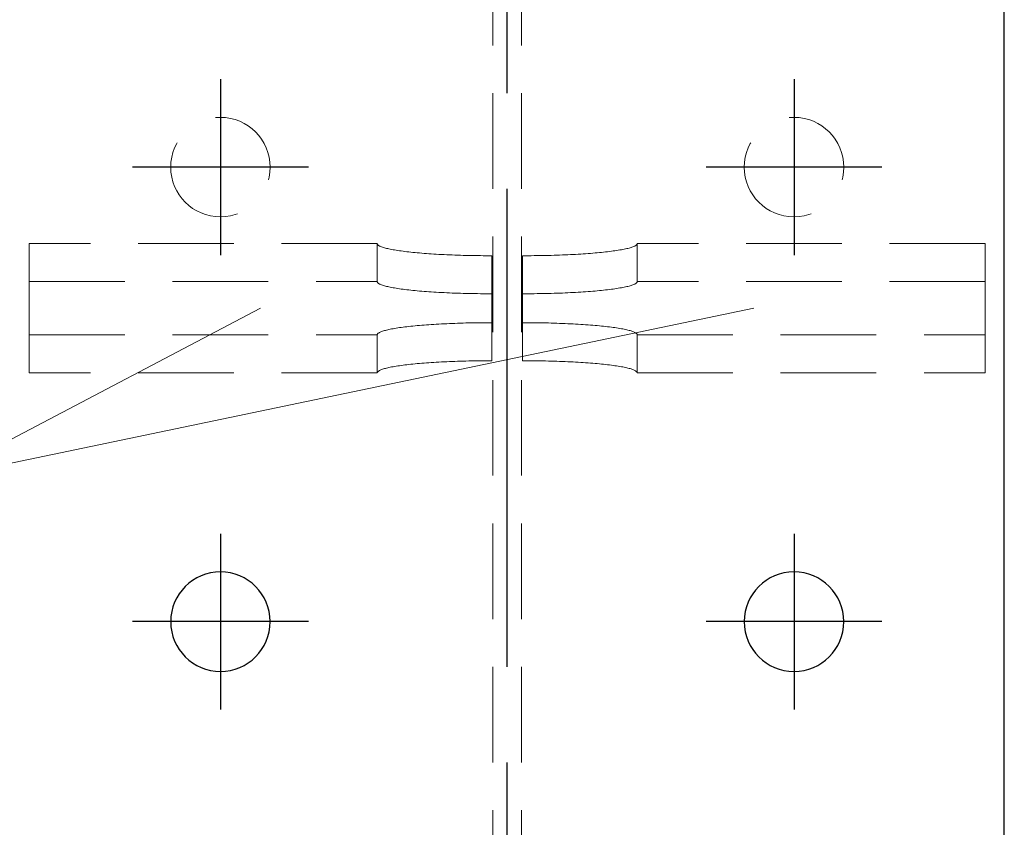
# Model space of a CAD drawing. Header units: millimetres. Extents: x 2097 to 3301, y 14853 to 15503.
# Tile 39 of 97: x 2383 to 2409, y 15382 to 15403. Entities that reach past the tile are written whole.
import ezdxf

# ---------------------------------------------------------------- set-up
doc = ezdxf.new("R2010")
doc.units = ezdxf.units.MM
doc.header["$LTSCALE"] = 10
doc.linetypes.add('HIDDEN', pattern=[0.375, 0.25, -0.125])
doc.linetypes.add('MITTE', pattern=[2, 1.25, -0.25, 0.25, -0.25])
doc.layers.get('Defpoints').update_dxf_attribs({"color": 1})
for name, color, linetype, lineweight in [('PS_DIM', 4, 'Continuous', 13), ('PS_Hidden', 2, 'HIDDEN', 9), ('PS_Pos', 1, 'Continuous', 15), ('PS_SOLID', 7, 'Continuous', 30)]:
    doc.layers.add(name, color=color, linetype=linetype, lineweight=lineweight)
doc.layers.add('PS_MID', color=5, linetype='MITTE')
doc.layers.add('PS_SHAPE', color=3, linetype='Continuous')
doc.styles.add('simplex', font='simplex.shx', dxfattribs={"width": 0.75})
doc.dimstyles.new('1_10_GŁ_DS1-LS10', dxfattribs={"dimtxt": 2, "dimasz": 2, "dimexe": 2, "dimexo": 5, "dimgap": 1, "dimtad": 1, "dimjust": 4, "dimdec": 0, "dimlfac": 10, "dimtxsty": 'simplex', "dimblk1": 'NONE', "dimsah": 1, "dimcen": 2, "dimclrd": 256, "dimclre": 256, "dimclrt": 3, "dimadec": 1, "dimazin": 0, "dimtfac": 1, "dimtdec": 0, "dimtmove": 2, "dimatfit": 3, "dimfxl": 1, "dimarcsym": 0})

# ---------------------------------------------------------------- blocks, each defined once
blk = doc.blocks.new('*D1398')
at = {"layer": 'Defpoints', "color": 0, "transparency": 16777216}
for p in [(2360.893, 15428.911), (2381.148, 15428.911), (2408.748, 15223.911)]:
    blk.add_point(p, dxfattribs=at)
at = {"layer": 'PS_DIM', "lineweight": -2, "transparency": 16777216}
for p, q in [((2376.148, 15428.911), (2358.893, 15428.911)), ((2360.893, 15223.911), (2360.893, 15426.911)), ((2403.748, 15223.911), (2358.893, 15223.911))]:
    blk.add_line(p, q, dxfattribs=at)
at = {"layer": 'PS_DIM', "transparency": 16777216}
blk.add_solid([(2360.559, 15426.911), (2361.226, 15426.911), (2360.893, 15428.911)], dxfattribs=at)
at = {"layer": 'PS_DIM', "color": 3, "transparency": 16777216, "insert": (2364.555, 15430.931), "char_height": 2, "attachment_point": 5, "rotation": 0.0573, "style": 'simplex'}
blk.add_mtext('6470', dxfattribs=at)
blk = doc.blocks.new('_None')
blk = doc.blocks.new('*D1399')
at = {"layer": 'Defpoints', "color": 0, "transparency": 16777216}
for p in [(2360.893, 15434.911), (2381.148, 15434.911), (2408.748, 15223.911)]:
    blk.add_point(p, dxfattribs=at)
at = {"layer": 'PS_DIM', "lineweight": -2, "transparency": 16777216}
for p, q in [((2376.148, 15434.911), (2358.893, 15434.911)), ((2360.893, 15223.911), (2360.893, 15432.911)), ((2403.748, 15223.911), (2358.893, 15223.911))]:
    blk.add_line(p, q, dxfattribs=at)
at = {"layer": 'PS_DIM', "transparency": 16777216}
blk.add_solid([(2360.559, 15432.911), (2361.226, 15432.911), (2360.893, 15434.911)], dxfattribs=at)
at = {"layer": 'PS_DIM', "color": 3, "transparency": 16777216, "insert": (2364.555, 15436.931), "char_height": 2, "attachment_point": 5, "rotation": 0.0573, "style": 'simplex'}
blk.add_mtext('6530', dxfattribs=at)
blk = doc.blocks.new('*D1400')
at = {"layer": 'Defpoints', "color": 0, "transparency": 16777216}
for p in [(2360.893, 15451.911), (2388.664, 15451.911), (2408.748, 15223.911)]:
    blk.add_point(p, dxfattribs=at)
at = {"layer": 'PS_DIM', "lineweight": -2, "transparency": 16777216}
for p, q in [((2383.664, 15451.911), (2358.893, 15451.911)), ((2360.893, 15223.911), (2360.893, 15449.911)), ((2403.748, 15223.911), (2358.893, 15223.911))]:
    blk.add_line(p, q, dxfattribs=at)
at = {"layer": 'PS_DIM', "transparency": 16777216}
blk.add_solid([(2360.559, 15449.911), (2361.226, 15449.911), (2360.893, 15451.911)], dxfattribs=at)
at = {"layer": 'PS_DIM', "color": 3, "transparency": 16777216, "insert": (2364.555, 15453.931), "char_height": 2, "attachment_point": 5, "rotation": 0.0573, "style": 'simplex'}
blk.add_mtext('6700', dxfattribs=at)
blk = doc.blocks.new('*X599')
at = {"layer": 'PS_Hidden', "color": 2, "linetype": 'HIDDEN'}
for p, q in [((2595.373, 15285.911), (2595.373, 15451.911)), ((2596.123, 15285.911), (2596.123, 15451.911)), ((2583.248, 15395.985), (2583.248, 15396.979)), ((2592.348, 15396.979), (2583.248, 15396.979)), ((2592.348, 15396.979), (2592.349, 15396.971)), ((2592.348, 15395.985), (2592.348, 15396.979)), ((2592.349, 15396.971), (2592.352, 15396.963)), ((2592.352, 15396.963), (2592.357, 15396.955)), ((2592.357, 15396.955), (2592.363, 15396.947)), ((2599.133, 15396.947), (2599.139, 15396.955)), ((2599.139, 15396.955), (2599.144, 15396.963)), ((2599.144, 15396.963), (2599.147, 15396.971)), ((2599.147, 15396.971), (2599.148, 15396.979)), ((2608.248, 15396.979), (2599.148, 15396.979)), ((2599.148, 15396.979), (2599.148, 15395.985)), ((2608.248, 15395.985), (2608.248, 15396.979)), ((2592.363, 15396.947), (2592.372, 15396.939)), ((2592.372, 15396.939), (2592.383, 15396.931)), ((2592.383, 15396.931), (2592.395, 15396.923)), ((2592.395, 15396.923), (2592.409, 15396.915)), ((2592.409, 15396.915), (2592.426, 15396.907)), ((2592.426, 15396.907), (2592.444, 15396.9)), ((2592.444, 15396.9), (2592.464, 15396.892)), ((2592.464, 15396.892), (2592.486, 15396.884)), ((2592.486, 15396.884), (2592.509, 15396.876)), ((2592.509, 15396.876), (2592.535, 15396.869)), ((2592.535, 15396.869), (2592.562, 15396.861)), ((2592.562, 15396.861), (2592.591, 15396.854)), ((2592.591, 15396.854), (2592.622, 15396.846)), ((2592.622, 15396.846), (2592.655, 15396.839)), ((2592.655, 15396.839), (2592.689, 15396.832)), ((2592.689, 15396.832), (2592.725, 15396.825)), ((2592.725, 15396.825), (2592.763, 15396.818)), ((2592.763, 15396.818), (2592.802, 15396.811)), ((2592.802, 15396.811), (2592.843, 15396.804)), ((2592.843, 15396.804), (2592.886, 15396.798)), ((2592.886, 15396.798), (2592.93, 15396.791)), ((2592.93, 15396.791), (2592.976, 15396.785)), ((2592.976, 15396.785), (2593.023, 15396.778)), ((2593.023, 15396.778), (2593.072, 15396.772)), ((2593.072, 15396.772), (2593.122, 15396.766)), ((2593.122, 15396.766), (2593.174, 15396.76)), ((2593.174, 15396.76), (2593.227, 15396.754)), ((2593.227, 15396.754), (2593.281, 15396.749)), ((2593.281, 15396.749), (2593.337, 15396.743)), ((2593.337, 15396.743), (2593.394, 15396.738)), ((2593.394, 15396.738), (2593.452, 15396.733)), ((2593.452, 15396.733), (2593.512, 15396.728)), ((2593.512, 15396.728), (2593.572, 15396.723)), ((2593.572, 15396.723), (2593.634, 15396.718)), ((2593.634, 15396.718), (2593.697, 15396.714)), ((2593.697, 15396.714), (2593.761, 15396.709)), ((2593.761, 15396.709), (2593.826, 15396.705)), ((2593.826, 15396.705), (2593.892, 15396.701)), ((2593.892, 15396.701), (2593.959, 15396.697)), ((2597.537, 15396.697), (2597.604, 15396.701)), ((2597.604, 15396.701), (2597.67, 15396.705)), ((2597.67, 15396.705), (2597.735, 15396.709)), ((2597.735, 15396.709), (2597.799, 15396.714)), ((2597.799, 15396.714), (2597.862, 15396.718)), ((2597.862, 15396.718), (2597.924, 15396.723)), ((2597.924, 15396.723), (2597.984, 15396.728)), ((2597.984, 15396.728), (2598.044, 15396.733)), ((2598.044, 15396.733), (2598.102, 15396.738)), ((2598.102, 15396.738), (2598.159, 15396.743)), ((2598.159, 15396.743), (2598.215, 15396.749)), ((2598.215, 15396.749), (2598.269, 15396.754)), ((2598.269, 15396.754), (2598.322, 15396.76)), ((2598.322, 15396.76), (2598.374, 15396.766)), ((2598.374, 15396.766), (2598.424, 15396.772)), ((2598.424, 15396.772), (2598.473, 15396.778)), ((2598.473, 15396.778), (2598.52, 15396.785)), ((2598.52, 15396.785), (2598.566, 15396.791)), ((2598.566, 15396.791), (2598.61, 15396.798)), ((2598.61, 15396.798), (2598.653, 15396.804)), ((2598.653, 15396.804), (2598.694, 15396.811)), ((2598.694, 15396.811), (2598.733, 15396.818)), ((2598.733, 15396.818), (2598.771, 15396.825)), ((2598.771, 15396.825), (2598.807, 15396.832)), ((2598.807, 15396.832), (2598.841, 15396.839)), ((2598.841, 15396.839), (2598.874, 15396.846)), ((2598.874, 15396.846), (2598.905, 15396.854)), ((2598.905, 15396.854), (2598.934, 15396.861)), ((2598.934, 15396.861), (2598.961, 15396.869)), ((2598.961, 15396.869), (2598.987, 15396.876)), ((2598.987, 15396.876), (2599.01, 15396.884)), ((2599.01, 15396.884), (2599.032, 15396.892)), ((2599.032, 15396.892), (2599.052, 15396.9)), ((2599.052, 15396.9), (2599.07, 15396.907)), ((2599.07, 15396.907), (2599.087, 15396.915)), ((2599.087, 15396.915), (2599.101, 15396.923)), ((2599.101, 15396.923), (2599.113, 15396.931)), ((2599.113, 15396.931), (2599.124, 15396.939)), ((2599.124, 15396.939), (2599.133, 15396.947)), ((2593.959, 15396.697), (2594.027, 15396.694)), ((2594.027, 15396.694), (2594.095, 15396.69)), ((2594.095, 15396.69), (2594.165, 15396.687)), ((2594.165, 15396.687), (2594.235, 15396.684)), ((2594.235, 15396.684), (2594.306, 15396.681)), ((2594.306, 15396.681), (2594.378, 15396.678)), ((2594.378, 15396.678), (2594.45, 15396.676)), ((2594.45, 15396.676), (2594.523, 15396.673)), ((2594.523, 15396.673), (2594.596, 15396.671)), ((2594.596, 15396.671), (2594.67, 15396.669)), ((2594.67, 15396.669), (2594.744, 15396.668)), ((2594.744, 15396.668), (2594.819, 15396.666)), ((2594.819, 15396.666), (2594.894, 15396.665)), ((2594.894, 15396.665), (2594.969, 15396.664)), ((2594.969, 15396.664), (2595.045, 15396.663)), ((2595.045, 15396.663), (2595.12, 15396.662)), ((2595.12, 15396.662), (2595.196, 15396.661)), ((2595.196, 15396.661), (2595.272, 15396.661)), ((2595.272, 15396.661), (2595.348, 15396.661)), ((2595.348, 15396.661), (2595.348, 15395.667)), ((2596.148, 15395.667), (2596.148, 15396.661)), ((2596.148, 15396.661), (2596.224, 15396.661)), ((2596.224, 15396.661), (2596.3, 15396.661)), ((2596.3, 15396.661), (2596.376, 15396.662)), ((2596.376, 15396.662), (2596.452, 15396.663)), ((2596.452, 15396.663), (2596.527, 15396.664)), ((2596.527, 15396.664), (2596.602, 15396.665)), ((2596.602, 15396.665), (2596.677, 15396.666)), ((2596.677, 15396.666), (2596.752, 15396.668)), ((2596.752, 15396.668), (2596.826, 15396.669)), ((2596.826, 15396.669), (2596.9, 15396.671)), ((2596.9, 15396.671), (2596.973, 15396.673)), ((2596.973, 15396.673), (2597.046, 15396.676)), ((2597.046, 15396.676), (2597.118, 15396.678)), ((2597.118, 15396.678), (2597.19, 15396.681)), ((2597.19, 15396.681), (2597.261, 15396.684)), ((2597.261, 15396.684), (2597.331, 15396.687)), ((2597.331, 15396.687), (2597.401, 15396.69)), ((2597.401, 15396.69), (2597.469, 15396.694)), ((2597.469, 15396.694), (2597.537, 15396.697)), ((2583.248, 15393.597), (2583.248, 15395.985)), ((2583.248, 15395.985), (2592.348, 15395.985)), ((2592.349, 15395.977), (2592.348, 15395.985)), ((2592.352, 15395.969), (2592.349, 15395.977)), ((2592.357, 15395.961), (2592.352, 15395.969)), ((2592.363, 15395.953), (2592.357, 15395.961)), ((2592.372, 15395.945), (2592.363, 15395.953)), ((2592.383, 15395.937), (2592.372, 15395.945)), ((2592.395, 15395.929), (2592.383, 15395.937)), ((2592.409, 15395.921), (2592.395, 15395.929)), ((2599.101, 15395.929), (2599.087, 15395.921)), ((2599.113, 15395.937), (2599.101, 15395.929)), ((2599.124, 15395.945), (2599.113, 15395.937)), ((2599.133, 15395.953), (2599.124, 15395.945)), ((2599.139, 15395.961), (2599.133, 15395.953)), ((2599.144, 15395.969), (2599.139, 15395.961)), ((2599.147, 15395.977), (2599.144, 15395.969)), ((2599.148, 15395.985), (2599.147, 15395.977)), ((2608.248, 15395.985), (2599.148, 15395.985)), ((2608.248, 15393.597), (2608.248, 15395.985)), ((2592.426, 15395.913), (2592.409, 15395.921)), ((2592.444, 15395.905), (2592.426, 15395.913)), ((2592.464, 15395.897), (2592.444, 15395.905)), ((2592.486, 15395.89), (2592.464, 15395.897)), ((2592.509, 15395.882), (2592.486, 15395.89)), ((2592.535, 15395.874), (2592.509, 15395.882)), ((2592.562, 15395.867), (2592.535, 15395.874)), ((2592.591, 15395.859), (2592.562, 15395.867)), ((2592.622, 15395.852), (2592.591, 15395.859)), ((2592.655, 15395.845), (2592.622, 15395.852)), ((2592.689, 15395.838), (2592.655, 15395.845)), ((2592.725, 15395.831), (2592.689, 15395.838)), ((2592.763, 15395.824), (2592.725, 15395.831)), ((2592.802, 15395.817), (2592.763, 15395.824)), ((2592.843, 15395.81), (2592.802, 15395.817)), ((2592.886, 15395.803), (2592.843, 15395.81)), ((2592.93, 15395.797), (2592.886, 15395.803)), ((2592.976, 15395.79), (2592.93, 15395.797)), ((2593.023, 15395.784), (2592.976, 15395.79)), ((2593.072, 15395.778), (2593.023, 15395.784)), ((2593.122, 15395.772), (2593.072, 15395.778)), ((2593.174, 15395.766), (2593.122, 15395.772)), ((2593.227, 15395.76), (2593.174, 15395.766)), ((2593.281, 15395.754), (2593.227, 15395.76)), ((2593.337, 15395.749), (2593.281, 15395.754)), ((2593.394, 15395.743), (2593.337, 15395.749)), ((2593.452, 15395.738), (2593.394, 15395.743)), ((2593.512, 15395.733), (2593.452, 15395.738)), ((2593.572, 15395.728), (2593.512, 15395.733)), ((2593.634, 15395.724), (2593.572, 15395.728)), ((2593.697, 15395.719), (2593.634, 15395.724)), ((2593.761, 15395.715), (2593.697, 15395.719)), ((2593.826, 15395.711), (2593.761, 15395.715)), ((2593.892, 15395.707), (2593.826, 15395.711)), ((2593.959, 15395.703), (2593.892, 15395.707)), ((2594.027, 15395.699), (2593.959, 15395.703)), ((2594.095, 15395.696), (2594.027, 15395.699)), ((2594.165, 15395.692), (2594.095, 15395.696)), ((2594.235, 15395.689), (2594.165, 15395.692)), ((2594.306, 15395.686), (2594.235, 15395.689)), ((2594.378, 15395.684), (2594.306, 15395.686)), ((2594.45, 15395.681), (2594.378, 15395.684)), ((2594.523, 15395.679), (2594.45, 15395.681)), ((2594.596, 15395.677), (2594.523, 15395.679)), ((2594.67, 15395.675), (2594.596, 15395.677)), ((2594.744, 15395.673), (2594.67, 15395.675)), ((2594.819, 15395.672), (2594.744, 15395.673)), ((2594.894, 15395.67), (2594.819, 15395.672)), ((2594.969, 15395.669), (2594.894, 15395.67)), ((2595.045, 15395.668), (2594.969, 15395.669)), ((2595.12, 15395.668), (2595.045, 15395.668)), ((2595.196, 15395.667), (2595.12, 15395.668)), ((2596.376, 15395.668), (2596.3, 15395.667)), ((2596.452, 15395.668), (2596.376, 15395.668)), ((2596.527, 15395.669), (2596.452, 15395.668)), ((2596.602, 15395.67), (2596.527, 15395.669)), ((2596.677, 15395.672), (2596.602, 15395.67)), ((2596.752, 15395.673), (2596.677, 15395.672)), ((2596.826, 15395.675), (2596.752, 15395.673)), ((2596.9, 15395.677), (2596.826, 15395.675)), ((2596.973, 15395.679), (2596.9, 15395.677)), ((2597.046, 15395.681), (2596.973, 15395.679)), ((2597.118, 15395.684), (2597.046, 15395.681)), ((2597.19, 15395.686), (2597.118, 15395.684)), ((2597.261, 15395.689), (2597.19, 15395.686)), ((2597.331, 15395.692), (2597.261, 15395.689)), ((2597.401, 15395.696), (2597.331, 15395.692)), ((2597.469, 15395.699), (2597.401, 15395.696)), ((2597.537, 15395.703), (2597.469, 15395.699)), ((2597.604, 15395.707), (2597.537, 15395.703)), ((2597.67, 15395.711), (2597.604, 15395.707)), ((2597.735, 15395.715), (2597.67, 15395.711)), ((2597.799, 15395.719), (2597.735, 15395.715)), ((2597.862, 15395.724), (2597.799, 15395.719)), ((2597.924, 15395.728), (2597.862, 15395.724)), ((2597.984, 15395.733), (2597.924, 15395.728)), ((2598.044, 15395.738), (2597.984, 15395.733)), ((2598.102, 15395.743), (2598.044, 15395.738)), ((2598.159, 15395.749), (2598.102, 15395.743)), ((2598.215, 15395.754), (2598.159, 15395.749)), ((2598.269, 15395.76), (2598.215, 15395.754)), ((2598.322, 15395.766), (2598.269, 15395.76)), ((2598.374, 15395.772), (2598.322, 15395.766)), ((2598.424, 15395.778), (2598.374, 15395.772)), ((2598.473, 15395.784), (2598.424, 15395.778)), ((2598.52, 15395.79), (2598.473, 15395.784)), ((2598.566, 15395.797), (2598.52, 15395.79)), ((2598.61, 15395.803), (2598.566, 15395.797)), ((2598.653, 15395.81), (2598.61, 15395.803)), ((2598.694, 15395.817), (2598.653, 15395.81)), ((2598.733, 15395.824), (2598.694, 15395.817)), ((2598.771, 15395.831), (2598.733, 15395.824)), ((2598.807, 15395.838), (2598.771, 15395.831)), ((2598.841, 15395.845), (2598.807, 15395.838)), ((2598.874, 15395.852), (2598.841, 15395.845)), ((2598.905, 15395.859), (2598.874, 15395.852)), ((2598.934, 15395.867), (2598.905, 15395.859)), ((2598.961, 15395.874), (2598.934, 15395.867)), ((2598.987, 15395.882), (2598.961, 15395.874)), ((2599.01, 15395.89), (2598.987, 15395.882)), ((2599.032, 15395.897), (2599.01, 15395.89)), ((2599.052, 15395.905), (2599.032, 15395.897)), ((2599.07, 15395.913), (2599.052, 15395.905)), ((2599.087, 15395.921), (2599.07, 15395.913)), ((2595.272, 15395.667), (2595.196, 15395.667)), ((2595.348, 15395.667), (2595.272, 15395.667)), ((2595.348, 15395.667), (2595.348, 15393.916)), ((2596.148, 15395.667), (2596.148, 15393.916)), ((2596.224, 15395.667), (2596.148, 15395.667)), ((2596.3, 15395.667), (2596.224, 15395.667)), ((2594.45, 15394.895), (2594.378, 15394.893)), ((2594.523, 15394.898), (2594.45, 15394.895)), ((2594.596, 15394.9), (2594.523, 15394.898)), ((2594.67, 15394.902), (2594.596, 15394.9)), ((2594.744, 15394.903), (2594.67, 15394.902)), ((2594.819, 15394.905), (2594.744, 15394.903)), ((2594.894, 15394.906), (2594.819, 15394.905)), ((2594.969, 15394.907), (2594.894, 15394.906)), ((2595.045, 15394.908), (2594.969, 15394.907)), ((2595.12, 15394.909), (2595.045, 15394.908)), ((2595.196, 15394.91), (2595.12, 15394.909)), ((2595.272, 15394.91), (2595.196, 15394.91)), ((2595.348, 15394.91), (2595.272, 15394.91)), ((2596.224, 15394.91), (2596.148, 15394.91)), ((2596.148, 15394.91), (2596.148, 15394.91)), ((2596.3, 15394.91), (2596.224, 15394.91)), ((2596.376, 15394.909), (2596.3, 15394.91)), ((2596.452, 15394.908), (2596.376, 15394.909)), ((2596.527, 15394.907), (2596.452, 15394.908)), ((2596.602, 15394.906), (2596.527, 15394.907)), ((2596.677, 15394.905), (2596.602, 15394.906)), ((2596.752, 15394.903), (2596.677, 15394.905)), ((2596.826, 15394.902), (2596.752, 15394.903)), ((2596.9, 15394.9), (2596.826, 15394.902)), ((2596.973, 15394.898), (2596.9, 15394.9)), ((2597.046, 15394.895), (2596.973, 15394.898)), ((2597.118, 15394.893), (2597.046, 15394.895)), ((2592.383, 15394.64), (2592.372, 15394.632)), ((2592.395, 15394.648), (2592.383, 15394.64)), ((2592.409, 15394.656), (2592.395, 15394.648)), ((2592.426, 15394.664), (2592.409, 15394.656)), ((2592.444, 15394.671), (2592.426, 15394.664)), ((2592.464, 15394.679), (2592.444, 15394.671)), ((2592.486, 15394.687), (2592.464, 15394.679)), ((2592.509, 15394.695), (2592.486, 15394.687)), ((2592.535, 15394.702), (2592.509, 15394.695)), ((2592.562, 15394.71), (2592.535, 15394.702)), ((2592.591, 15394.717), (2592.562, 15394.71)), ((2592.622, 15394.724), (2592.591, 15394.717)), ((2592.655, 15394.732), (2592.622, 15394.724)), ((2592.689, 15394.739), (2592.655, 15394.732)), ((2592.725, 15394.746), (2592.689, 15394.739)), ((2592.763, 15394.753), (2592.725, 15394.746)), ((2592.802, 15394.76), (2592.763, 15394.753)), ((2592.843, 15394.767), (2592.802, 15394.76)), ((2592.886, 15394.773), (2592.843, 15394.767)), ((2592.93, 15394.78), (2592.886, 15394.773)), ((2592.976, 15394.786), (2592.93, 15394.78)), ((2593.023, 15394.793), (2592.976, 15394.786)), ((2593.072, 15394.799), (2593.023, 15394.793)), ((2593.122, 15394.805), (2593.072, 15394.799)), ((2593.174, 15394.811), (2593.122, 15394.805)), ((2593.227, 15394.817), (2593.174, 15394.811)), ((2593.281, 15394.822), (2593.227, 15394.817)), ((2593.337, 15394.828), (2593.281, 15394.822)), ((2593.394, 15394.833), (2593.337, 15394.828)), ((2593.452, 15394.838), (2593.394, 15394.833)), ((2593.512, 15394.843), (2593.452, 15394.838)), ((2593.572, 15394.848), (2593.512, 15394.843)), ((2593.634, 15394.853), (2593.572, 15394.848)), ((2593.697, 15394.857), (2593.634, 15394.853)), ((2593.761, 15394.862), (2593.697, 15394.857)), ((2593.826, 15394.866), (2593.761, 15394.862)), ((2593.892, 15394.87), (2593.826, 15394.866)), ((2593.959, 15394.874), (2593.892, 15394.87)), ((2594.027, 15394.877), (2593.959, 15394.874)), ((2594.095, 15394.881), (2594.027, 15394.877)), ((2594.165, 15394.884), (2594.095, 15394.881)), ((2594.235, 15394.887), (2594.165, 15394.884)), ((2594.306, 15394.89), (2594.235, 15394.887)), ((2594.378, 15394.893), (2594.306, 15394.89)), ((2597.19, 15394.89), (2597.118, 15394.893)), ((2597.261, 15394.887), (2597.19, 15394.89)), ((2597.331, 15394.884), (2597.261, 15394.887)), ((2597.401, 15394.881), (2597.331, 15394.884)), ((2597.469, 15394.877), (2597.401, 15394.881)), ((2597.537, 15394.874), (2597.469, 15394.877)), ((2597.604, 15394.87), (2597.537, 15394.874)), ((2597.67, 15394.866), (2597.604, 15394.87)), ((2597.735, 15394.862), (2597.67, 15394.866)), ((2597.799, 15394.857), (2597.735, 15394.862)), ((2597.862, 15394.853), (2597.799, 15394.857)), ((2597.924, 15394.848), (2597.862, 15394.853)), ((2597.984, 15394.843), (2597.924, 15394.848)), ((2598.044, 15394.838), (2597.984, 15394.843)), ((2598.102, 15394.833), (2598.044, 15394.838)), ((2598.159, 15394.828), (2598.102, 15394.833)), ((2598.215, 15394.822), (2598.159, 15394.828)), ((2598.269, 15394.817), (2598.215, 15394.822)), ((2598.322, 15394.811), (2598.269, 15394.817)), ((2598.374, 15394.805), (2598.322, 15394.811)), ((2598.424, 15394.799), (2598.374, 15394.805)), ((2598.473, 15394.793), (2598.424, 15394.799)), ((2598.52, 15394.786), (2598.473, 15394.793)), ((2598.566, 15394.78), (2598.52, 15394.786)), ((2598.61, 15394.773), (2598.566, 15394.78)), ((2598.653, 15394.767), (2598.61, 15394.773)), ((2598.694, 15394.76), (2598.653, 15394.767)), ((2598.733, 15394.753), (2598.694, 15394.76)), ((2598.771, 15394.746), (2598.733, 15394.753)), ((2598.807, 15394.739), (2598.771, 15394.746)), ((2598.841, 15394.732), (2598.807, 15394.739)), ((2598.874, 15394.724), (2598.841, 15394.732)), ((2598.905, 15394.717), (2598.874, 15394.724)), ((2598.934, 15394.71), (2598.905, 15394.717)), ((2598.961, 15394.702), (2598.934, 15394.71)), ((2598.987, 15394.695), (2598.961, 15394.702)), ((2599.01, 15394.687), (2598.987, 15394.695)), ((2599.032, 15394.679), (2599.01, 15394.687)), ((2599.052, 15394.671), (2599.032, 15394.679)), ((2599.07, 15394.664), (2599.052, 15394.671)), ((2599.087, 15394.656), (2599.07, 15394.664)), ((2599.101, 15394.648), (2599.087, 15394.656)), ((2599.113, 15394.64), (2599.101, 15394.648)), ((2599.124, 15394.632), (2599.113, 15394.64)), ((2583.248, 15394.592), (2592.348, 15394.592)), ((2592.349, 15394.6), (2592.348, 15394.592)), ((2592.348, 15394.592), (2592.348, 15393.597)), ((2592.352, 15394.608), (2592.349, 15394.6)), ((2592.357, 15394.616), (2592.352, 15394.608)), ((2592.363, 15394.624), (2592.357, 15394.616)), ((2592.372, 15394.632), (2592.363, 15394.624)), ((2599.133, 15394.624), (2599.124, 15394.632)), ((2599.139, 15394.616), (2599.133, 15394.624)), ((2599.144, 15394.608), (2599.139, 15394.616)), ((2599.147, 15394.6), (2599.144, 15394.608)), ((2599.148, 15394.592), (2599.147, 15394.6)), ((2599.148, 15394.592), (2608.248, 15394.592)), ((2599.148, 15393.597), (2599.148, 15394.592)), ((2593.697, 15393.863), (2593.761, 15393.867)), ((2593.761, 15393.867), (2593.826, 15393.872)), ((2593.826, 15393.872), (2593.892, 15393.876)), ((2593.892, 15393.876), (2593.959, 15393.879)), ((2593.959, 15393.879), (2594.027, 15393.883)), ((2594.027, 15393.883), (2594.095, 15393.887)), ((2594.095, 15393.887), (2594.165, 15393.89)), ((2594.165, 15393.89), (2594.235, 15393.893)), ((2594.235, 15393.893), (2594.306, 15393.896)), ((2594.306, 15393.896), (2594.378, 15393.898)), ((2594.378, 15393.898), (2594.45, 15393.901)), ((2594.45, 15393.901), (2594.523, 15393.903)), ((2594.523, 15393.903), (2594.596, 15393.905)), ((2594.596, 15393.905), (2594.67, 15393.907)), ((2594.67, 15393.907), (2594.744, 15393.909)), ((2594.744, 15393.909), (2594.819, 15393.911)), ((2594.819, 15393.911), (2594.894, 15393.912)), ((2594.894, 15393.912), (2594.969, 15393.913)), ((2594.969, 15393.913), (2595.045, 15393.914)), ((2595.045, 15393.914), (2595.12, 15393.915)), ((2595.12, 15393.915), (2595.196, 15393.915)), ((2595.196, 15393.915), (2595.272, 15393.915)), ((2595.272, 15393.915), (2595.348, 15393.916)), ((2595.348, 15393.916), (2595.348, 15393.916)), ((2596.148, 15393.916), (2596.224, 15393.915)), ((2596.224, 15393.915), (2596.3, 15393.915)), ((2596.3, 15393.915), (2596.376, 15393.915)), ((2596.376, 15393.915), (2596.452, 15393.914)), ((2596.452, 15393.914), (2596.527, 15393.913)), ((2596.527, 15393.913), (2596.602, 15393.912)), ((2596.602, 15393.912), (2596.677, 15393.911)), ((2596.677, 15393.911), (2596.752, 15393.909)), ((2596.752, 15393.909), (2596.826, 15393.907)), ((2596.826, 15393.907), (2596.9, 15393.905)), ((2596.9, 15393.905), (2596.973, 15393.903)), ((2596.973, 15393.903), (2597.046, 15393.901)), ((2597.046, 15393.901), (2597.118, 15393.898)), ((2597.118, 15393.898), (2597.19, 15393.896)), ((2597.19, 15393.896), (2597.261, 15393.893)), ((2597.261, 15393.893), (2597.331, 15393.89)), ((2597.331, 15393.89), (2597.401, 15393.887)), ((2597.401, 15393.887), (2597.469, 15393.883)), ((2597.469, 15393.883), (2597.537, 15393.879)), ((2597.537, 15393.879), (2597.604, 15393.876)), ((2597.604, 15393.876), (2597.67, 15393.872)), ((2597.67, 15393.872), (2597.735, 15393.867)), ((2597.735, 15393.867), (2597.799, 15393.863)), ((2592.349, 15393.605), (2592.352, 15393.613)), ((2592.352, 15393.613), (2592.357, 15393.621)), ((2592.357, 15393.621), (2592.363, 15393.629)), ((2592.363, 15393.629), (2592.372, 15393.637)), ((2592.372, 15393.637), (2592.383, 15393.645)), ((2592.383, 15393.645), (2592.395, 15393.653)), ((2592.395, 15393.653), (2592.409, 15393.661)), ((2592.409, 15393.661), (2592.426, 15393.669)), ((2592.426, 15393.669), (2592.444, 15393.677)), ((2592.444, 15393.677), (2592.464, 15393.685)), ((2592.464, 15393.685), (2592.486, 15393.693)), ((2592.486, 15393.693), (2592.509, 15393.7)), ((2592.509, 15393.7), (2592.535, 15393.708)), ((2592.535, 15393.708), (2592.562, 15393.715)), ((2592.562, 15393.715), (2592.591, 15393.723)), ((2592.591, 15393.723), (2592.622, 15393.73)), ((2592.622, 15393.73), (2592.655, 15393.737)), ((2592.655, 15393.737), (2592.689, 15393.745)), ((2592.689, 15393.745), (2592.725, 15393.752)), ((2592.725, 15393.752), (2592.763, 15393.759)), ((2592.763, 15393.759), (2592.802, 15393.766)), ((2592.802, 15393.766), (2592.843, 15393.772)), ((2592.843, 15393.772), (2592.886, 15393.779)), ((2592.886, 15393.779), (2592.93, 15393.786)), ((2592.93, 15393.786), (2592.976, 15393.792)), ((2592.976, 15393.792), (2593.023, 15393.798)), ((2593.023, 15393.798), (2593.072, 15393.805)), ((2593.072, 15393.805), (2593.122, 15393.811)), ((2593.122, 15393.811), (2593.174, 15393.817)), ((2593.174, 15393.817), (2593.227, 15393.822)), ((2593.227, 15393.822), (2593.281, 15393.828)), ((2593.281, 15393.828), (2593.337, 15393.833)), ((2593.337, 15393.833), (2593.394, 15393.839)), ((2593.394, 15393.839), (2593.452, 15393.844)), ((2593.452, 15393.844), (2593.512, 15393.849)), ((2593.512, 15393.849), (2593.572, 15393.854)), ((2593.572, 15393.854), (2593.634, 15393.859)), ((2593.634, 15393.859), (2593.697, 15393.863)), ((2597.799, 15393.863), (2597.862, 15393.859)), ((2597.862, 15393.859), (2597.924, 15393.854)), ((2597.924, 15393.854), (2597.984, 15393.849)), ((2597.984, 15393.849), (2598.044, 15393.844)), ((2598.044, 15393.844), (2598.102, 15393.839)), ((2598.102, 15393.839), (2598.159, 15393.833)), ((2598.159, 15393.833), (2598.215, 15393.828)), ((2598.215, 15393.828), (2598.269, 15393.822)), ((2598.269, 15393.822), (2598.322, 15393.817)), ((2598.322, 15393.817), (2598.374, 15393.811)), ((2598.374, 15393.811), (2598.424, 15393.805)), ((2598.424, 15393.805), (2598.473, 15393.798)), ((2598.473, 15393.798), (2598.52, 15393.792)), ((2598.52, 15393.792), (2598.566, 15393.786)), ((2598.566, 15393.786), (2598.61, 15393.779)), ((2598.61, 15393.779), (2598.653, 15393.772)), ((2598.653, 15393.772), (2598.694, 15393.766)), ((2598.694, 15393.766), (2598.733, 15393.759)), ((2598.733, 15393.759), (2598.771, 15393.752)), ((2598.771, 15393.752), (2598.807, 15393.745)), ((2598.807, 15393.745), (2598.841, 15393.737)), ((2598.841, 15393.737), (2598.874, 15393.73)), ((2598.874, 15393.73), (2598.905, 15393.723)), ((2598.905, 15393.723), (2598.934, 15393.715)), ((2598.934, 15393.715), (2598.961, 15393.708)), ((2598.961, 15393.708), (2598.987, 15393.7)), ((2598.987, 15393.7), (2599.01, 15393.693)), ((2599.01, 15393.693), (2599.032, 15393.685)), ((2599.032, 15393.685), (2599.052, 15393.677)), ((2599.052, 15393.677), (2599.07, 15393.669)), ((2599.07, 15393.669), (2599.087, 15393.661)), ((2599.087, 15393.661), (2599.101, 15393.653)), ((2599.101, 15393.653), (2599.113, 15393.645)), ((2599.113, 15393.645), (2599.124, 15393.637)), ((2599.124, 15393.637), (2599.133, 15393.629)), ((2599.133, 15393.629), (2599.139, 15393.621)), ((2599.139, 15393.621), (2599.144, 15393.613)), ((2599.144, 15393.613), (2599.147, 15393.605)), ((2592.348, 15393.597), (2583.248, 15393.597)), ((2592.348, 15393.597), (2592.349, 15393.605)), ((2599.147, 15393.605), (2599.148, 15393.597)), ((2599.148, 15393.597), (2608.248, 15393.597))]:
    blk.add_line(p, q, dxfattribs=at)
at = {"layer": 'PS_Hidden', "color": 2, "extrusion": (0, 0, -1)}
for centre in [(-2588.248, 15398.977), (-2603.248, 15398.977)]:
    blk.add_circle(centre, 1.3, dxfattribs=at)
at = {"layer": 'PS_MID', "color": 5, "linetype": 'MITTE'}
for p, q in [((2595.748, 15285.911), (2595.748, 15456.911)), ((2588.248, 15401.277), (2588.248, 15396.677)), ((2603.248, 15401.277), (2603.248, 15396.677)), ((2590.548, 15398.977), (2585.948, 15398.977)), ((2605.548, 15398.977), (2600.948, 15398.977)), ((2588.248, 15389.394), (2588.248, 15384.794)), ((2603.248, 15389.394), (2603.248, 15384.794)), ((2590.548, 15387.094), (2585.948, 15387.094)), ((2605.548, 15387.094), (2600.948, 15387.094))]:
    blk.add_line(p, q, dxfattribs=at)
at = {"layer": 'PS_SOLID', "color": 7, "linetype": 'Continuous'}
blk.add_line((2608.748, 15285.911), (2608.748, 15451.911), dxfattribs=at)
at = {"layer": 'PS_SOLID', "color": 7, "extrusion": (0, 0, -1)}
for centre in [(-2588.248, 15387.094), (-2603.248, 15387.094)]:
    blk.add_circle(centre, 1.3, dxfattribs=at)
blk = doc.blocks.new('*X607')
at = {"color": 1}
for p, q in [((2589.298, 15395.288), (2580.814, 15390.834)), ((2570.071, 15392.934), (2573.714, 15392.934)), ((2575.814, 15390.834), (2580.814, 15390.834)), ((2570.071, 15388.734), (2573.714, 15388.734))]:
    blk.add_line(p, q, dxfattribs=at)
for centre, start, end in [((2570.071, 15390.834), 90, 270), ((2573.714, 15390.834), 270, 90)]:
    blk.add_arc(centre, 2.1, start, end, dxfattribs=at)
at = {"color": 2, "style": 'simplex', "width": 0.75}
blk.add_text('33', height=3, dxfattribs=at).set_placement((2570.071, 15389.334))
blk = doc.blocks.new('*X608')
at = {"color": 1}
blk.add_line((2602.198, 15395.288), (2580.814, 15390.834), dxfattribs=at)

msp = doc.modelspace()

# ---------------------------------------------------------------- block references
at = {"layer": 'PS_Pos'}
for name in ['*X607', '*X608']:
    msp.add_blockref(name, (-200, 0), dxfattribs=at)
at = {"layer": 'PS_SHAPE', "color": 3}
msp.add_blockref('*X599', (-200, 0), dxfattribs=at)

# ---------------------------------------------------------------- dimensions: what is measured, and where the dimension line sits
at = {"layer": 'PS_DIM'}
for base, p2, text, picture, middle in [((2360.893, 15451.911), (2388.664, 15451.911), '6700', '*D1400', (2364.555, 15453.931)), ((2360.893, 15434.911), (2381.148, 15434.911), '6530', '*D1399', (2364.555, 15436.931)), ((2360.893, 15428.911), (2381.148, 15428.911), '6470', '*D1398', (2364.555, 15430.931))]:
    dim = msp.add_linear_dim(base=base, p1=(2408.748, 15223.911), p2=p2, angle=90, text=text, dimstyle='1_10_GŁ_DS1-LS10', dxfattribs=at)
    dim.commit()
    dim.dimension.update_dxf_attribs({"geometry": picture, "text_midpoint": middle, "dimtype": 160, "text_rotation": 0.0573})

doc.saveas('drawing.dxf')
